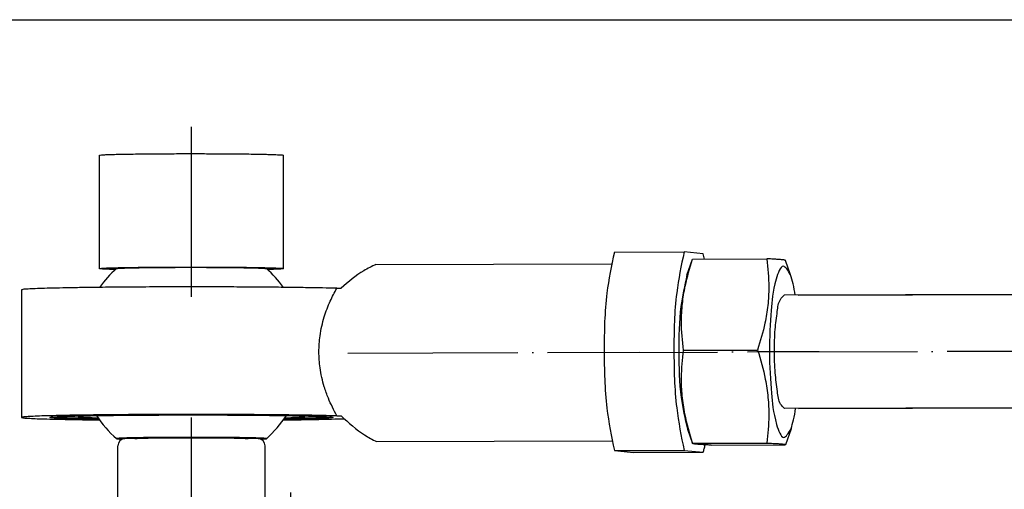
# Model space of a CAD drawing. Header units: millimetres. Extents: x -235 to 1449, y -109 to 485.
# Tile 15 of 39: x 177 to 246, y 326 to 359. Entities that reach past the tile are written whole.
import ezdxf

# ---------------------------------------------------------------- set-up
doc = ezdxf.new("R2010")
doc.units = ezdxf.units.MM
doc.linetypes.add('DOT_CENTER', pattern=[14, 12, -1, 0, -1])
doc.layers.add('1', color=7, linetype='Continuous')
doc.styles.add('CONVERTER_12', font='txt.shx', dxfattribs={"width": 0.9})
doc.dimstyles.new('ME10_DIM_25', dxfattribs={"dimtxt": 2, "dimasz": 2, "dimexe": 1, "dimexo": 1, "dimgap": 1, "dimtad": 1, "dimdsep": 46, "dimtxsty": 'CONVERTER_12', "dimsah": 1, "dimcen": 0.09, "dimclrd": 2, "dimclre": 2, "dimclrt": 2, "dimadec": 0, "dimazin": 0, "dimtfac": 1, "dimtdec": 4, "dimtix": 1, "dimtmove": 0, "dimatfit": 3, "dimfxl": 1, "dimtolj": 1, "dimtzin": 0, "dimarcsym": 0})
doc.dimstyles.new('ME10_DIM_26', dxfattribs={"dimtxt": 2, "dimasz": 2, "dimexe": 1, "dimexo": 1, "dimgap": 1, "dimtad": 1, "dimdsep": 46, "dimtxsty": 'CONVERTER_12', "dimsah": 1, "dimcen": 0.09, "dimclrd": 2, "dimclre": 2, "dimclrt": 2, "dimadec": 0, "dimazin": 0, "dimtfac": 1, "dimtdec": 4, "dimtix": 1, "dimtmove": 0, "dimatfit": 3, "dimfxl": 1, "dimtolj": 1, "dimtzin": 0, "dimarcsym": 0})

# ---------------------------------------------------------------- blocks, each defined once
blk = doc.blocks.new('COUPLING_BAR__52', base_point=(176.731, 328.623))
at = {"color": 7, "linetype": 'Continuous'}
for p, q in [((182.231, 341.594), (182.231, 349.593)), ((195.231, 341.594), (195.231, 349.593)), ((218.587, 342.754), (223.511, 342.77)), ((224.856, 342.636), (223.511, 342.77)), ((223.709, 341.14), (224.107, 342.261)), ((224.114, 342.269), (224.107, 342.261)), ((224.114, 342.269), (229.351, 342.286)), ((231.026, 341.163), (230.662, 342.17)), ((201.759, 341.885), (218.373, 341.936)), ((176.731, 340.094), (176.731, 331.096)), ((198.996, 340.203), (199.303, 340.204)), ((293.799, 339.918), (230.573, 339.724)), ((223.462, 335.835), (228.7, 335.851)), ((293.823, 331.918), (230.597, 331.724)), ((198.996, 331.204), (199.303, 331.205)), ((223.743, 330.265), (224.107, 329.258)), ((231.059, 330.288), (230.662, 329.167)), ((201.798, 329.385), (218.412, 329.436)), ((224.107, 329.258), (224.114, 329.271)), ((224.114, 329.271), (229.351, 329.288)), ((225.417, 329.142), (230.655, 329.159)), ((230.662, 329.167), (230.655, 329.159)), ((218.587, 328.757), (223.511, 328.772)), ((218.587, 328.757), (219.932, 328.623)), ((219.932, 328.623), (224.856, 328.639)), ((223.511, 328.772), (224.856, 328.639))]:
    blk.add_line(p, q, dxfattribs=at)
for centre, radius, start, end in [((188.731, 335.595), 8, 131.39972, 144.23713), ((188.731, 335.595), 8, 35.76285, 48.60028), ((188.722, 335.605), 7.998, 213.20158, 228.6838), ((188.731, 335.595), 8, 311.39972, 326.89182)]:
    blk.add_arc(centre, radius, start, end, dxfattribs=at)
for points, knots in [([(182.231, 349.593), (182.251, 349.599), (182.33, 349.62), (182.511, 349.623), (182.802, 349.642), (183.202, 349.653), (183.704, 349.666), (184.303, 349.676), (185.094, 349.688), (186.073, 349.697), (187.226, 349.704), (188.429, 349.707), (189.647, 349.706), (190.461, 349.702), (190.865, 349.7)], [0, 0, 0, 0, 0.063368, 0.244515, 0.538833, 0.940827, 1.444905, 2.045446, 2.736819, 3.818252, 4.98252, 6.196201, 7.425869, 8.638101, 8.638101, 8.638101, 8.638101]), ([(190.865, 349.7), (191.113, 349.698), (191.593, 349.695), (192.285, 349.688), (192.923, 349.68), (193.498, 349.67), (193.979, 349.66), (194.368, 349.65), (194.666, 349.639), (194.901, 349.63), (195.07, 349.616), (195.175, 349.613), (195.219, 349.597), (195.231, 349.593)], [0, 0, 0, 0, 0.743493, 1.438922, 2.07892, 2.656121, 3.163164, 3.52401, 3.822956, 4.058403, 4.22878, 4.332615, 4.369294, 4.369294, 4.369294, 4.369294]), ([(218.587, 342.754), (218.387, 341.796), (217.91, 339.514), (217.846, 335.813), (217.916, 332.08), (218.387, 329.75), (218.587, 328.757)], [0, 0, 0, 0, 2.931969, 6.97981, 11.06572, 14.099827, 14.099827, 14.099827, 14.099827]), ([(223.511, 342.77), (223.311, 341.811), (222.834, 339.529), (222.77, 335.829), (222.84, 332.096), (223.311, 329.765), (223.511, 328.772)], [0, 0, 0, 0, 2.931969, 6.97981, 11.06572, 14.099827, 14.099827, 14.099827, 14.099827]), ([(223.462, 335.835), (223.395, 336.502), (223.284, 337.595), (223.374, 339.113), (223.605, 340.606), (223.921, 341.639), (224.114, 342.269)], [0, 0, 0, 0, 2.006211, 3.290212, 4.552116, 6.526882, 6.526882, 6.526882, 6.526882]), ([(224.957, 342.272), (224.941, 342.335), (224.909, 342.457), (224.874, 342.578), (224.856, 342.636)], [0, 0, 0, 0, 0.1942972, 0.3782138, 0.3782138, 0.3782138, 0.3782138]), ([(229.351, 342.286), (229.419, 341.619), (229.529, 340.526), (229.44, 339.007), (229.209, 337.515), (228.892, 336.481), (228.7, 335.851)], [0, 0, 0, 0, 2.006211, 3.290212, 4.552116, 6.526882, 6.526882, 6.526882, 6.526882]), ([(230.662, 342.17), (230.658, 342.173), (230.647, 342.185), (230.609, 342.193), (230.548, 342.206), (230.451, 342.218), (230.345, 342.228), (230.233, 342.237), (230.121, 342.245), (229.98, 342.254), (229.806, 342.264), (229.592, 342.275), (229.437, 342.282), (229.351, 342.286)], [0, 0, 0, 0, 0.015083, 0.048902, 0.109789, 0.205163, 0.342244, 0.429896, 0.540727, 0.679982, 0.852906, 1.064747, 1.32075, 1.32075, 1.32075, 1.32075]), ([(182.231, 341.594), (182.251, 341.6), (182.33, 341.622), (182.511, 341.624), (182.802, 341.643), (183.202, 341.654), (183.704, 341.667), (184.303, 341.678), (185.094, 341.689), (186.073, 341.698), (187.226, 341.705), (188.429, 341.708), (189.647, 341.707), (190.461, 341.703), (190.865, 341.701)], [0, 0, 0, 0, 0.063368, 0.244515, 0.538833, 0.940827, 1.444905, 2.045446, 2.736819, 3.818252, 4.98252, 6.196201, 7.425869, 8.638101, 8.638101, 8.638101, 8.638101]), ([(183.366, 341.53), (183.254, 341.533), (183.048, 341.538), (182.768, 341.549), (182.545, 341.557), (182.385, 341.572), (182.284, 341.574), (182.242, 341.59), (182.231, 341.594)], [0, 0, 0, 0, 0.33694, 0.61819, 0.841321, 1.003928, 1.10371, 1.139226, 1.139226, 1.139226, 1.139226]), ([(183.44, 341.596), (183.462, 341.601), (183.537, 341.617), (183.7, 341.621), (183.956, 341.635), (184.304, 341.645), (184.783, 341.656), (185.393, 341.666), (186.133, 341.675), (186.95, 341.682), (187.518, 341.684), (187.812, 341.685)], [0, 0, 0, 0, 0.06617, 0.229872, 0.487989, 0.836937, 1.273066, 1.924246, 2.669843, 3.492301, 4.374059, 4.374059, 4.374059, 4.374059]), ([(187.812, 341.685), (188.193, 341.686), (188.947, 341.687), (190.054, 341.684), (191.1, 341.677), (191.991, 341.668), (192.706, 341.655), (193.233, 341.645), (193.624, 341.627), (193.873, 341.622), (193.988, 341.602), (194.021, 341.596)], [0, 0, 0, 0, 1.143045, 2.26309, 3.321585, 4.27998, 4.936249, 5.466338, 5.861384, 6.112591, 6.211678, 6.211678, 6.211678, 6.211678]), ([(190.865, 341.701), (191.113, 341.7), (191.593, 341.696), (192.285, 341.689), (192.923, 341.681), (193.498, 341.672), (193.979, 341.661), (194.368, 341.651), (194.666, 341.64), (194.901, 341.632), (195.07, 341.617), (195.175, 341.615), (195.219, 341.598), (195.231, 341.594)], [0, 0, 0, 0, 0.743493, 1.438922, 2.07892, 2.656121, 3.163164, 3.52401, 3.822956, 4.058403, 4.22878, 4.332615, 4.369294, 4.369294, 4.369294, 4.369294]), ([(195.231, 341.594), (195.219, 341.59), (195.177, 341.574), (195.076, 341.572), (194.916, 341.557), (194.693, 341.549), (194.413, 341.538), (194.207, 341.533), (194.095, 341.53)], [0, 0, 0, 0, 0.035516, 0.135298, 0.297905, 0.521036, 0.802286, 1.139226, 1.139226, 1.139226, 1.139226]), ([(201.759, 341.885), (201.466, 341.748), (200.56, 341.325), (199.81, 340.656), (199.303, 340.204)], [0, 0, 0, 0, 0.96653, 2.989162, 2.989162, 2.989162, 2.989162]), ([(231.026, 341.163), (230.846, 341.457), (230.429, 342.141), (229.774, 340.213), (229.643, 338.528), (229.47, 335.72), (229.661, 332.914), (229.802, 331.23), (230.469, 329.306), (230.882, 329.992), (231.059, 330.288)], [0, 0, 0, 0, 0.787925, 1.828962, 4.052906, 6.982551, 9.912196, 12.136141, 13.177177, 13.965103, 13.965103, 13.965103, 13.965103]), ([(223.709, 341.14), (223.546, 340.399), (223.154, 338.61), (223.118, 335.701), (223.172, 332.792), (223.575, 331.005), (223.743, 330.265)], [0, 0, 0, 0, 2.270711, 5.482662, 8.694612, 10.965323, 10.965323, 10.965323, 10.965323]), ([(231.359, 339.726), (231.315, 339.996), (231.235, 340.483), (231.09, 340.953), (231.026, 341.163)], [0, 0, 0, 0, 0.820153, 1.475923, 1.475923, 1.475923, 1.475923]), ([(198.996, 340.203), (198.66, 340.212), (197.926, 340.231), (196.741, 340.251), (195.397, 340.269), (193.914, 340.284), (192.317, 340.295), (190.522, 340.302), (188.575, 340.305), (186.533, 340.301), (184.564, 340.292), (182.712, 340.277), (181.162, 340.258), (179.925, 340.237), (178.996, 340.218), (178.22, 340.195), (177.604, 340.177), (177.158, 340.145), (176.881, 340.14), (176.762, 340.104), (176.731, 340.094)], [0, 0, 0, 0, 1.009901, 2.202146, 3.554324, 5.044017, 6.648796, 8.346232, 10.430983, 12.488114, 14.472587, 16.339362, 18.043405, 19.121075, 20.052659, 20.83103, 21.449081, 21.899753, 22.176172, 22.273085, 22.273085, 22.273085, 22.273085]), ([(198.996, 331.204), (198.784, 331.612), (198.44, 332.276), (198.042, 333.415), (197.793, 334.517), (197.707, 335.729), (197.792, 336.941), (198.065, 338.142), (198.484, 339.262), (198.835, 339.906), (198.996, 340.203)], [0, 0, 0, 0, 1.375515, 2.240559, 3.612921, 4.751159, 5.873334, 7.246792, 8.433111, 9.445871, 9.445871, 9.445871, 9.445871]), ([(229.89, 335.793), (229.896, 336.299), (229.905, 337.235), (230.08, 338.423), (230.169, 339.325), (230.477, 339.629), (230.573, 339.724)], [0, 0, 0, 0, 1.509878, 2.792503, 3.670379, 4.067596, 4.067596, 4.067596, 4.067596]), ([(224.114, 329.271), (223.911, 329.952), (223.582, 331.051), (223.362, 332.613), (223.29, 334.123), (223.398, 335.193), (223.462, 335.835)], [0, 0, 0, 0, 2.128297, 3.434133, 4.720795, 6.654203, 6.654203, 6.654203, 6.654203]), ([(228.7, 335.851), (228.903, 335.17), (229.231, 334.071), (229.452, 332.51), (229.524, 330.999), (229.416, 329.93), (229.351, 329.288)], [0, 0, 0, 0, 2.128297, 3.434133, 4.720795, 6.654203, 6.654203, 6.654203, 6.654203]), ([(230.597, 331.724), (230.499, 331.823), (230.181, 332.141), (230.089, 333.076), (229.907, 334.305), (229.896, 335.272), (229.89, 335.793)], [0, 0, 0, 0, 0.411176, 1.325196, 2.655423, 4.208566, 4.208566, 4.208566, 4.208566]), ([(231.059, 330.288), (231.122, 330.497), (231.264, 330.969), (231.341, 331.456), (231.384, 331.726)], [0, 0, 0, 0, 0.655456, 1.475922, 1.475922, 1.475922, 1.475922]), ([(198.996, 331.204), (198.66, 331.213), (197.926, 331.232), (196.741, 331.252), (195.397, 331.271), (193.914, 331.285), (192.317, 331.296), (190.522, 331.304), (188.575, 331.306), (186.533, 331.303), (184.564, 331.293), (182.712, 331.278), (181.162, 331.259), (179.925, 331.239), (178.996, 331.219), (178.22, 331.197), (177.604, 331.178), (177.158, 331.146), (176.881, 331.142), (176.762, 331.105), (176.731, 331.096)], [0, 0, 0, 0, 1.009901, 2.202146, 3.554324, 5.044017, 6.648796, 8.346232, 10.430983, 12.488114, 14.472587, 16.339362, 18.043405, 19.121075, 20.052659, 20.83103, 21.449081, 21.899753, 22.176172, 22.273085, 22.273085, 22.273085, 22.273085]), ([(176.731, 331.096), (176.761, 331.086), (176.879, 331.05), (177.154, 331.045), (177.594, 331.014), (178.201, 330.995), (178.963, 330.973), (179.874, 330.954), (180.925, 330.936), (181.7, 330.926), (182.153, 330.921), (182.21, 330.92), (182.239, 330.92)], [0, 0, 0, 0, 0.096139, 0.369753, 0.814878, 1.423926, 2.189127, 3.102658, 4.156679, 5.343339, 5.42903, 5.515106, 5.515106, 5.515106, 5.515106]), ([(178.731, 331.096), (178.764, 331.105), (178.895, 331.14), (179.195, 331.144), (179.677, 331.174), (180.338, 331.191), (181.165, 331.211), (182.15, 331.228), (183.446, 331.245), (185.042, 331.259), (186.909, 331.268), (188.839, 331.271), (190.773, 331.268), (192.481, 331.258), (193.92, 331.246), (195.063, 331.232), (196.073, 331.215), (196.936, 331.197), (197.639, 331.175), (198.169, 331.157), (198.463, 331.135), (198.579, 331.126)], [0, 0, 0, 0, 0.104984, 0.405227, 0.892271, 1.556291, 2.387309, 3.375306, 4.510246, 6.276755, 8.163511, 10.112616, 12.066168, 13.966266, 15.234725, 16.38267, 17.396973, 18.26451, 18.972172, 19.506882, 19.85568, 19.85568, 19.85568, 19.85568]), ([(182.208, 330.963), (181.914, 330.968), (181.366, 330.977), (180.604, 330.993), (179.966, 331.012), (179.456, 331.027), (179.087, 331.054), (178.856, 331.057), (178.756, 331.088), (178.731, 331.096)], [0, 0, 0, 0, 0.880465, 1.644824, 2.286072, 2.797218, 3.171314, 3.401568, 3.482537, 3.482537, 3.482537, 3.482537]), ([(182.172, 331.014), (181.433, 331.022), (180.319, 331.035), (179.207, 331.099), (178.834, 331.121)], [0, 0, 0, 0, 2.217856, 3.340601, 3.340601, 3.340601, 3.340601]), ([(182.37, 331.23), (182.208, 331.227), (181.911, 331.219), (181.507, 331.206), (181.186, 331.195), (180.954, 331.176), (180.808, 331.173), (180.747, 331.151), (180.731, 331.146)], [0, 0, 0, 0, 0.485717, 0.891455, 1.213565, 1.448432, 1.592563, 1.643537, 1.643537, 1.643537, 1.643537]), ([(180.731, 331.146), (180.744, 331.141), (180.797, 331.121), (180.921, 331.118), (181.12, 331.1), (181.395, 331.09), (181.742, 331.077), (181.997, 331.07), (182.136, 331.067)], [0, 0, 0, 0, 0.043932, 0.167384, 0.368559, 0.644598, 0.99252, 1.40931, 1.40931, 1.40931, 1.40931]), ([(196.609, 331.17), (196.423, 331.182), (195.918, 331.213), (195.412, 331.224), (195.091, 331.23)], [0, 0, 0, 0, 0.557929, 1.519298, 1.519298, 1.519298, 1.519298]), ([(195.222, 330.92), (196.054, 330.929), (197.491, 330.946), (198.929, 330.987), (199.534, 331.005)], [0, 0, 0, 0, 2.49519, 4.313252, 4.313252, 4.313252, 4.313252]), ([(198.731, 331.096), (198.705, 331.088), (198.605, 331.057), (198.374, 331.054), (198.005, 331.027), (197.495, 331.012), (196.857, 330.993), (196.095, 330.977), (195.547, 330.968), (195.253, 330.963)], [0, 0, 0, 0, 0.08097, 0.311223, 0.685319, 1.196465, 1.837713, 2.602072, 3.482537, 3.482537, 3.482537, 3.482537]), ([(198.628, 331.121), (198.254, 331.099), (197.142, 331.035), (196.028, 331.022), (195.289, 331.014)], [0, 0, 0, 0, 1.122781, 3.340544, 3.340544, 3.340544, 3.340544]), ([(195.326, 331.067), (195.464, 331.07), (195.719, 331.077), (196.066, 331.09), (196.341, 331.1), (196.54, 331.118), (196.664, 331.121), (196.717, 331.141), (196.731, 331.146)], [0, 0, 0, 0, 0.41679, 0.764712, 1.040751, 1.241926, 1.365378, 1.40931, 1.40931, 1.40931, 1.40931]), ([(196.731, 331.146), (196.726, 331.149), (196.71, 331.159), (196.667, 331.162), (196.631, 331.167), (196.609, 331.17)], [0, 0, 0, 0, 0.0157865, 0.0571324, 0.125062, 0.125062, 0.125062, 0.125062]), ([(198.579, 331.126), (198.606, 331.122), (198.651, 331.116), (198.705, 331.113), (198.725, 331.099), (198.731, 331.096)], [0, 0, 0, 0, 0.084912, 0.1365943, 0.1563274, 0.1563274, 0.1563274, 0.1563274]), ([(199.303, 331.205), (199.83, 330.721), (200.596, 330.018), (201.512, 329.535), (201.798, 329.385)], [0, 0, 0, 0, 2.132288, 3.098033, 3.098033, 3.098033, 3.098033]), ([(194.021, 329.594), (194.02, 329.595), (194.019, 329.597), (194.015, 329.605), (193.996, 329.603), (193.969, 329.61), (193.925, 329.613), (193.87, 329.618), (193.812, 329.622), (193.753, 329.625), (193.688, 329.628), (193.609, 329.632), (193.514, 329.635), (193.402, 329.639), (193.27, 329.643), (193.153, 329.647), (193.05, 329.649), (192.962, 329.651), (192.854, 329.654), (192.726, 329.657), (192.578, 329.659), (192.407, 329.662), (192.215, 329.665), (192, 329.669), (191.762, 329.672), (191.5, 329.675), (191.16, 329.678), (190.745, 329.681), (190.259, 329.685), (189.758, 329.687), (189.247, 329.688), (188.794, 329.688), (188.409, 329.688), (188.099, 329.688), (187.807, 329.687), (187.535, 329.686), (187.284, 329.685), (187.053, 329.684), (186.845, 329.682), (186.659, 329.681), (186.498, 329.68), (186.361, 329.679), (186.182, 329.677), (185.962, 329.675), (185.699, 329.672), (185.461, 329.669), (185.246, 329.665), (185.054, 329.662), (184.884, 329.659), (184.735, 329.657), (184.607, 329.654), (184.5, 329.651), (184.411, 329.649), (184.302, 329.647), (184.17, 329.643), (184.016, 329.638), (183.879, 329.633), (183.76, 329.628), (183.666, 329.623), (183.592, 329.618), (183.536, 329.614), (183.493, 329.61), (183.465, 329.605), (183.451, 329.603), (183.444, 329.599), (183.442, 329.598), (183.441, 329.598)], [0, 0, 0, 0, 0.003513, 0.007026, 0.026003, 0.049663, 0.096655, 0.154004, 0.21782, 0.268996, 0.332964, 0.411333, 0.505715, 0.61772, 0.74896, 0.901046, 0.97016, 1.05813, 1.165607, 1.293239, 1.441675, 1.611565, 1.803559, 2.018306, 2.256455, 2.518658, 2.805564, 3.275549, 3.763201, 4.264895, 4.777008, 5.295914, 5.623859, 5.934092, 6.225749, 6.497963, 6.749868, 6.980596, 7.189282, 7.375059, 7.537059, 7.674417, 7.786265, 8.073171, 8.335374, 8.573523, 8.78827, 8.980264, 9.150154, 9.298591, 9.426222, 9.533699, 9.62167, 9.690783, 9.862629, 10.017261, 10.154291, 10.273335, 10.374008, 10.437825, 10.495173, 10.542166, 10.565355, 10.581008, 10.584521, 10.588034, 10.588034, 10.588034, 10.588034]), ([(183.441, 329.598), (183.449, 329.594), (183.473, 329.582), (183.501, 329.581), (183.519, 329.58)], [0, 0, 0, 0, 0.02498206, 0.08076032, 0.08076032, 0.08076032, 0.08076032]), ([(183.519, 329.58), (183.564, 329.576), (183.675, 329.568), (183.785, 329.563), (183.85, 329.56)], [0, 0, 0, 0, 0.1353347, 0.3314815, 0.3314815, 0.3314815, 0.3314815]), ([(184.731, 329.596), (184.74, 329.599), (184.775, 329.61), (184.857, 329.612), (184.988, 329.622), (185.171, 329.628), (185.403, 329.635), (185.703, 329.642), (186.072, 329.648), (186.509, 329.654), (186.988, 329.659), (187.501, 329.663), (187.855, 329.664), (188.036, 329.665)], [0, 0, 0, 0, 0.028532, 0.109876, 0.243042, 0.426506, 0.65868, 0.937962, 1.327673, 1.766574, 2.247594, 2.763658, 3.307694, 3.307694, 3.307694, 3.307694]), ([(188.036, 329.665), (188.269, 329.665), (188.733, 329.666), (189.42, 329.665), (190.083, 329.662), (190.708, 329.657), (191.231, 329.651), (191.65, 329.644), (191.964, 329.637), (192.226, 329.63), (192.435, 329.624), (192.586, 329.613), (192.68, 329.611), (192.72, 329.599), (192.731, 329.596)], [0, 0, 0, 0, 0.699797, 1.391697, 2.06028, 2.690126, 3.265816, 3.63019, 3.945285, 4.208648, 4.417835, 4.570418, 4.664029, 4.69684, 4.69684, 4.69684, 4.69684]), ([(193.611, 329.56), (193.667, 329.563), (193.766, 329.567), (193.891, 329.576), (193.972, 329.58), (194.01, 329.591), (194.021, 329.594)], [0, 0, 0, 0, 0.1697129, 0.2959468, 0.3771806, 0.4122802, 0.4122802, 0.4122802, 0.4122802]), ([(225.417, 329.142), (225.33, 329.146), (225.171, 329.154), (224.952, 329.165), (224.773, 329.175), (224.629, 329.184), (224.513, 329.193), (224.407, 329.201), (224.312, 329.211), (224.228, 329.222), (224.17, 329.231), (224.135, 329.241), (224.114, 329.248), (224.108, 329.256), (224.107, 329.258)], [0, 0, 0, 0, 0.261925, 0.478866, 0.656171, 0.799193, 0.91328, 1.003783, 1.118426, 1.201249, 1.257505, 1.2925, 1.311692, 1.320977, 1.320977, 1.320977, 1.320977]), ([(224.856, 328.639), (224.882, 328.722), (224.936, 328.895), (224.98, 329.071), (225.003, 329.162)], [0, 0, 0, 0, 0.2605413, 0.5438925, 0.5438925, 0.5438925, 0.5438925]), ([(229.351, 329.288), (229.43, 329.284), (229.576, 329.277), (229.778, 329.267), (229.948, 329.258), (230.088, 329.249), (230.204, 329.241), (230.298, 329.234), (230.361, 329.228), (230.407, 329.224), (230.446, 329.22), (230.497, 329.214), (230.55, 329.206), (230.599, 329.199), (230.633, 329.188), (230.659, 329.181), (230.661, 329.17), (230.662, 329.167)], [0, 0, 0, 0, 0.237049, 0.438027, 0.60659, 0.746394, 0.861096, 0.954353, 1.029819, 1.051281, 1.093365, 1.147291, 1.204302, 1.255697, 1.293406, 1.314936, 1.325574, 1.325574, 1.325574, 1.325574])]:
    blk.add_open_spline(points, degree=3, knots=knots, dxfattribs=at)
at = {"layer": '1', "color": 2, "linetype": 'DOT_CENTER'}
for p, q in [((188.731, 339.594), (188.731, 351.593)), ((199.778, 335.629), (305.923, 335.956)), ((199.778, 335.629), (220.393, 335.692)), ((233.043, 335.732), (228.642, 335.718))]:
    blk.add_line(p, q, dxfattribs=at)
blk = doc.blocks.new('BLOCK__53', base_point=(158.731, 312.594))
at = {"color": 7, "linetype": 'Continuous'}
for p, q in [((166.831, 329.594), (166.031, 329.594)), ((175.431, 329.594), (174.631, 329.594)), ((184.731, 329.596), (184.031, 329.594)), ((193.431, 329.594), (192.731, 329.596)), ((165.531, 325.294), (165.531, 329.094)), ((175.931, 325.294), (175.931, 329.094)), ((183.531, 325.294), (183.531, 329.094)), ((193.931, 325.294), (193.931, 329.094)), ((158.731, 323.794), (158.731, 324.794)), ((161.455, 325.294), (159.23, 325.294)), ((161.455, 325.294), (165.531, 325.294)), ((175.931, 325.294), (183.531, 325.294)), ((198.006, 325.294), (193.931, 325.294)), ((198.006, 325.294), (200.231, 325.294)), ((200.731, 323.794), (200.731, 324.794)), ((158.731, 316.794), (158.731, 323.794)), ((200.731, 316.794), (200.731, 323.794)), ((162.834, 322.294), (162.027, 320.794)), ((164.627, 322.294), (162.834, 322.294)), ((165.434, 320.794), (164.627, 322.294)), ((194.834, 322.294), (194.027, 320.794)), ((196.627, 322.294), (194.834, 322.294)), ((197.434, 320.794), (196.627, 322.294)), ((162.027, 320.794), (162.834, 319.294)), ((164.627, 319.294), (165.434, 320.794)), ((194.027, 320.794), (194.834, 319.294)), ((196.627, 319.294), (197.434, 320.794)), ((162.834, 319.294), (164.627, 319.294)), ((174.807, 319.22), (173.775, 319.22)), ((184.655, 319.22), (185.687, 319.22)), ((194.834, 319.294), (196.627, 319.294)), ((159.23, 316.294), (165.533, 316.297)), ((165.533, 316.297), (166.033, 316.297)), ((166.831, 316.294), (166.033, 316.297)), ((174.752, 316.294), (174.631, 316.294)), ((184.71, 316.294), (184.831, 316.294)), ((192.631, 316.294), (193.43, 316.297)), ((193.931, 316.294), (193.43, 316.297)), ((200.231, 316.294), (193.931, 316.294))]:
    blk.add_line(p, q, dxfattribs=at)
for centre, radius in [((163.731, 320.794), 3.5), ((195.731, 320.794), 3.5), ((179.731, 317.794), 3.9), ((179.731, 317.794), 3.4)]:
    blk.add_circle(centre, radius, dxfattribs=at)
for centre, radius, start, end in [((166.031, 329.094), 0.5, 90.00422, 180.00358), ((175.431, 329.094), 0.5, 359.99642, 89.99578), ((184.031, 329.094), 0.5, 90.00422, 180.00358), ((193.431, 329.094), 0.5, 359.99642, 89.99578), ((159.231, 324.794), 0.5, 90.00872, 179.99128), ((163.731, 320.794), 4, 49.89391, 130.10609), ((195.731, 320.794), 4, 49.89391, 130.10609), ((200.231, 324.794), 0.5, 0.00872, 89.99128), ((163.677, 320.794), 3.966, 129.51611, 230.48389), ((163.731, 320.794), 4, 130.10609, 229.89391), ((163.784, 320.794), 3.966, 309.51611, 50.48389), ((163.731, 320.794), 4, 310.10609, 49.89391), ((195.677, 320.794), 3.966, 129.51611, 230.48389), ((195.731, 320.794), 4, 130.10609, 229.89391), ((195.731, 320.794), 4, 310.10609, 49.89391), ((195.784, 320.794), 3.966, 309.51611, 50.48389), ((179.731, 317.794), 5.109, 166.26961, 190.3495), ((179.731, 317.794), 5.109, 349.6505, 13.73039), ((163.731, 320.794), 4, 229.89391, 310.10609), ((195.731, 320.794), 4, 229.89391, 310.10609), ((159.23, 316.794), 0.5, 180, 270), ((179.731, 317.794), 5.2, 196.76587, 343.23413), ((200.231, 316.794), 0.5, 270, 0)]:
    blk.add_arc(centre, radius, start, end, dxfattribs=at)
for points, knots in [([(174.631, 329.594), (174.63, 329.593), (174.628, 329.59), (174.62, 329.589), (174.606, 329.586), (174.584, 329.583), (174.553, 329.58), (174.511, 329.577), (174.466, 329.574), (174.419, 329.572), (174.371, 329.569), (174.314, 329.567), (174.245, 329.564), (174.164, 329.562), (174.07, 329.559), (173.988, 329.556), (173.917, 329.555), (173.859, 329.553), (173.789, 329.552), (173.706, 329.55), (173.611, 329.548), (173.503, 329.546), (173.381, 329.544), (173.246, 329.542), (173.096, 329.54), (172.932, 329.538), (172.753, 329.536), (172.513, 329.533), (172.214, 329.531), (171.855, 329.529), (171.487, 329.527), (171.111, 329.526), (170.829, 329.526), (170.639, 329.526), (170.537, 329.526), (170.42, 329.526), (170.29, 329.526), (170.147, 329.527), (169.992, 329.527), (169.828, 329.528), (169.655, 329.528), (169.474, 329.529), (169.286, 329.531), (169.093, 329.532), (168.898, 329.534), (168.708, 329.536), (168.529, 329.538), (168.365, 329.54), (168.215, 329.542), (168.08, 329.544), (167.958, 329.546), (167.85, 329.548), (167.755, 329.55), (167.672, 329.552), (167.602, 329.553), (167.544, 329.555), (167.473, 329.556), (167.391, 329.559), (167.297, 329.562), (167.216, 329.564), (167.147, 329.567), (167.09, 329.569), (167.042, 329.572), (167, 329.574), (166.96, 329.576), (166.921, 329.579), (166.886, 329.582), (166.859, 329.586), (166.84, 329.587), (166.833, 329.592), (166.831, 329.594)], [0, 0, 0, 0, 0.002841, 0.009979, 0.023393, 0.044753, 0.07568, 0.117778, 0.172644, 0.210925, 0.25818, 0.315465, 0.383836, 0.464351, 0.558068, 0.666043, 0.712356, 0.770294, 0.840223, 0.922509, 1.017518, 1.125615, 1.247168, 1.382541, 1.532101, 1.696214, 1.875247, 2.069565, 2.415494, 2.774438, 3.143739, 3.52074, 3.902784, 3.989095, 4.091459, 4.208684, 4.339581, 4.482958, 4.637623, 4.802388, 4.976059, 5.157447, 5.345361, 5.53861, 5.736004, 5.930323, 6.109355, 6.273469, 6.423029, 6.558402, 6.679954, 6.788051, 6.88306, 6.965346, 7.035276, 7.093214, 7.139527, 7.247502, 7.341218, 7.421733, 7.490105, 7.54739, 7.594644, 7.632925, 7.674894, 7.714752, 7.750071, 7.778436, 7.797491, 7.805361, 7.805361, 7.805361, 7.805361]), ([(166.307, 323.853), (166.181, 323.954), (165.929, 324.156), (165.519, 324.393), (165.063, 324.593), (164.617, 324.724), (164.159, 324.8), (163.732, 324.825), (163.305, 324.8), (162.866, 324.728), (162.419, 324.601), (161.977, 324.41), (161.548, 324.167), (161.294, 323.965), (161.154, 323.853)], [0, 0, 0, 0, 0.484623, 0.967449, 1.414926, 1.9759, 2.356514, 2.806373, 3.255911, 3.636271, 4.14053, 4.644899, 5.077482, 5.615695, 5.615695, 5.615695, 5.615695]), ([(165.531, 325.294), (165.553, 325.268), (165.597, 325.217), (165.705, 325.092), (165.849, 324.922), (166.182, 324.526), (166.621, 323.982), (167.152, 323.264), (167.585, 322.586), (167.908, 321.928), (168.094, 321.317), (168.144, 320.744), (168.073, 320.19), (167.887, 319.61), (167.562, 318.961), (167.119, 318.278), (166.582, 317.554), (166.195, 317.083), (165.985, 316.827)], [0, 0, 0, 0, 0.102168, 0.204336, 0.493859, 0.770998, 1.757116, 2.589291, 3.450206, 4.166091, 4.782858, 5.352996, 5.877832, 6.447549, 7.17371, 8.049095, 8.88635, 9.877691, 9.877691, 9.877691, 9.877691]), ([(174.731, 323.829), (174.815, 323.939), (174.991, 324.167), (175.274, 324.518), (175.53, 324.825), (175.75, 325.084), (175.866, 325.22), (175.928, 325.291), (175.93, 325.293), (175.931, 325.294)], [0, 0, 0, 0, 0.415947, 0.865818, 1.351893, 1.61335, 1.885381, 1.889786, 1.89419, 1.89419, 1.89419, 1.89419]), ([(184.731, 323.829), (184.646, 323.939), (184.47, 324.167), (184.187, 324.518), (183.932, 324.825), (183.712, 325.084), (183.595, 325.22), (183.533, 325.291), (183.532, 325.293), (183.531, 325.294)], [0, 0, 0, 0, 0.415947, 0.865818, 1.351893, 1.61335, 1.885381, 1.889786, 1.89419, 1.89419, 1.89419, 1.89419]), ([(193.931, 325.294), (193.908, 325.268), (193.864, 325.217), (193.756, 325.092), (193.612, 324.922), (193.279, 324.526), (192.84, 323.982), (192.309, 323.264), (191.876, 322.586), (191.553, 321.928), (191.367, 321.317), (191.317, 320.744), (191.388, 320.19), (191.575, 319.61), (191.899, 318.961), (192.342, 318.278), (192.879, 317.554), (193.266, 317.083), (193.476, 316.827)], [0, 0, 0, 0, 0.102168, 0.204336, 0.493859, 0.770998, 1.757116, 2.589291, 3.450206, 4.166091, 4.782858, 5.352996, 5.877832, 6.447549, 7.17371, 8.049095, 8.88635, 9.877691, 9.877691, 9.877691, 9.877691]), ([(193.154, 323.853), (193.266, 323.944), (193.517, 324.146), (193.926, 324.386), (194.398, 324.593), (194.867, 324.73), (195.326, 324.803), (195.753, 324.824), (196.156, 324.8), (196.576, 324.731), (197.023, 324.607), (197.483, 324.413), (197.928, 324.157), (198.181, 323.955), (198.307, 323.853)], [0, 0, 0, 0, 0.431302, 0.967428, 1.414905, 1.975878, 2.429181, 2.80635, 3.255889, 3.636249, 4.081645, 4.64485, 5.129352, 5.615667, 5.615667, 5.615667, 5.615667]), ([(173.775, 319.22), (173.719, 319.333), (173.613, 319.548), (173.482, 319.892), (173.386, 320.241), (173.325, 320.673), (173.344, 321.184), (173.491, 321.753), (173.739, 322.324), (174.04, 322.847), (174.379, 323.356), (174.609, 323.665), (174.731, 323.829)], [0, 0, 0, 0, 0.375662, 0.721458, 1.100725, 1.460449, 2.024961, 2.624204, 3.210006, 3.889885, 4.431803, 5.043834, 5.043834, 5.043834, 5.043834]), ([(185.687, 319.22), (185.742, 319.333), (185.849, 319.548), (185.979, 319.892), (186.075, 320.241), (186.136, 320.673), (186.117, 321.184), (185.971, 321.753), (185.722, 322.324), (185.421, 322.847), (185.082, 323.356), (184.852, 323.665), (184.731, 323.829)], [0, 0, 0, 0, 0.375662, 0.721458, 1.100725, 1.460449, 2.024961, 2.624204, 3.210006, 3.889885, 4.431803, 5.043834, 5.043834, 5.043834, 5.043834]), ([(179.731, 322.925), (179.494, 322.915), (178.94, 322.892), (178.168, 322.701), (177.368, 322.369), (176.697, 321.951), (176.042, 321.38), (175.537, 320.77), (175.091, 320.029), (174.91, 319.513), (174.807, 319.22)], [0, 0, 0, 0, 0.710205, 1.660054, 2.364498, 3.305102, 4.015518, 4.963658, 5.668408, 6.598266, 6.598266, 6.598266, 6.598266]), ([(179.731, 322.925), (180.008, 322.912), (180.562, 322.885), (181.368, 322.676), (182.129, 322.35), (182.86, 321.883), (183.475, 321.322), (184.011, 320.643), (184.403, 319.959), (184.579, 319.443), (184.655, 319.22)], [0, 0, 0, 0, 0.830136, 1.660168, 2.482221, 3.305324, 4.252942, 4.963876, 5.89405, 6.598479, 6.598479, 6.598479, 6.598479]), ([(172.147, 319.207), (172.032, 319.202), (171.796, 319.192), (171.444, 319.14), (171.087, 319.077), (170.85, 319.03), (170.731, 319.007)], [0, 0, 0, 0, 0.342944, 0.709074, 1.066245, 1.431852, 1.431852, 1.431852, 1.431852]), ([(172.147, 319.207), (172.429, 319.208), (172.972, 319.211), (173.515, 319.217), (173.775, 319.22)], [0, 0, 0, 0, 0.848537, 1.628092, 1.628092, 1.628092, 1.628092]), ([(174.817, 319.207), (174.815, 319.197), (174.81, 319.177), (174.8, 319.136), (174.785, 319.079), (174.774, 319.033), (174.767, 319.007)], [0, 0, 0, 0, 0.0289034, 0.0624797, 0.1257744, 0.2060368, 0.2060368, 0.2060368, 0.2060368]), ([(174.807, 319.22), (174.807, 319.22), (174.808, 319.218), (174.811, 319.215), (174.813, 319.211), (174.816, 319.208), (174.817, 319.207)], [0, 0, 0, 0, 0.00286628, 0.00573256, 0.01146697, 0.01720259, 0.01720259, 0.01720259, 0.01720259]), ([(184.655, 319.22), (184.654, 319.22), (184.653, 319.218), (184.65, 319.214), (184.647, 319.211), (184.645, 319.207), (184.644, 319.207)], [0, 0, 0, 0, 0.00286628, 0.00573256, 0.0136179, 0.01720259, 0.01720259, 0.01720259, 0.01720259]), ([(184.644, 319.207), (184.646, 319.197), (184.651, 319.177), (184.661, 319.136), (184.676, 319.079), (184.687, 319.033), (184.694, 319.007)], [0, 0, 0, 0, 0.0289034, 0.0624797, 0.1257744, 0.2060368, 0.2060368, 0.2060368, 0.2060368]), ([(187.315, 319.207), (187.032, 319.208), (186.489, 319.211), (185.946, 319.217), (185.687, 319.22)], [0, 0, 0, 0, 0.848537, 1.628092, 1.628092, 1.628092, 1.628092]), ([(187.315, 319.207), (187.429, 319.202), (187.665, 319.192), (188.017, 319.14), (188.375, 319.077), (188.611, 319.03), (188.731, 319.007)], [0, 0, 0, 0, 0.342944, 0.709074, 1.066245, 1.431852, 1.431852, 1.431852, 1.431852]), ([(161.154, 317.734), (161.294, 317.623), (161.547, 317.422), (161.958, 317.188), (162.397, 316.995), (162.866, 316.858), (163.325, 316.785), (163.743, 316.765), (164.147, 316.786), (164.607, 316.861), (165.063, 316.995), (165.519, 317.195), (165.929, 317.431), (166.181, 317.633), (166.307, 317.734)], [0, 0, 0, 0, 0.536313, 0.967687, 1.413969, 1.973094, 2.427834, 2.806001, 3.225593, 3.640696, 4.200523, 4.647283, 5.13058, 5.61568, 5.61568, 5.61568, 5.61568]), ([(198.307, 317.734), (198.181, 317.633), (197.929, 317.431), (197.519, 317.195), (197.064, 316.995), (196.609, 316.861), (196.15, 316.787), (195.732, 316.764), (195.314, 316.786), (194.873, 316.858), (194.416, 316.988), (193.959, 317.185), (193.532, 317.431), (193.28, 317.633), (193.154, 317.734)], [0, 0, 0, 0, 0.484754, 0.967707, 1.413989, 1.973114, 2.387333, 2.806031, 3.225623, 3.640726, 4.143965, 4.64734, 5.130637, 5.615738, 5.615738, 5.615738, 5.615738]), ([(165.985, 316.827), (165.95, 316.783), (165.888, 316.701), (165.831, 316.571), (165.817, 316.46), (165.844, 316.383), (165.882, 316.343), (165.925, 316.316), (165.967, 316.304), (166.006, 316.297), (166.024, 316.297), (166.033, 316.297)], [0, 0, 0, 0, 0.1689421, 0.3089645, 0.4212753, 0.4942878, 0.5454492, 0.58424, 0.6467174, 0.6756556, 0.7014438, 0.7014438, 0.7014438, 0.7014438]), ([(174.631, 316.294), (174.63, 316.295), (174.628, 316.297), (174.62, 316.299), (174.606, 316.302), (174.584, 316.304), (174.553, 316.308), (174.511, 316.311), (174.466, 316.314), (174.419, 316.316), (174.371, 316.318), (174.314, 316.321), (174.245, 316.323), (174.164, 316.326), (174.07, 316.329), (173.957, 316.332), (173.827, 316.335), (173.685, 316.338), (173.541, 316.341), (173.397, 316.344), (173.256, 316.346), (173.119, 316.348), (172.988, 316.349), (172.866, 316.351), (172.754, 316.352), (172.654, 316.353), (172.527, 316.354), (172.368, 316.356), (172.175, 316.357), (171.987, 316.358), (171.806, 316.359), (171.633, 316.36), (171.469, 316.361), (171.315, 316.361), (171.172, 316.362), (171.041, 316.362), (170.924, 316.362), (170.822, 316.362), (170.685, 316.362), (170.513, 316.362), (170.302, 316.362), (170.103, 316.361), (169.915, 316.36), (169.74, 316.36), (169.578, 316.359), (169.43, 316.358), (169.295, 316.357), (169.174, 316.356), (169.068, 316.355), (168.978, 316.355), (168.858, 316.354), (168.708, 316.352), (168.529, 316.35), (168.365, 316.348), (168.215, 316.346), (168.08, 316.344), (167.958, 316.342), (167.85, 316.34), (167.755, 316.338), (167.672, 316.336), (167.602, 316.335), (167.544, 316.333), (167.469, 316.331), (167.375, 316.329), (167.264, 316.325), (167.165, 316.322), (167.079, 316.318), (167.005, 316.314), (166.944, 316.31), (166.896, 316.307), (166.863, 316.302), (166.841, 316.301), (166.833, 316.295), (166.831, 316.294)], [0, 0, 0, 0, 0.002841, 0.009979, 0.023393, 0.044753, 0.07568, 0.117778, 0.172644, 0.210925, 0.25818, 0.315465, 0.383836, 0.464351, 0.558068, 0.666043, 0.804934, 0.947697, 1.092287, 1.236662, 1.378777, 1.51659, 1.648056, 1.77113, 1.88377, 1.983929, 2.069565, 2.266959, 2.460208, 2.648122, 2.82951, 3.003181, 3.167946, 3.322612, 3.465988, 3.596885, 3.714111, 3.816474, 3.902785, 4.124424, 4.335175, 4.534547, 4.72205, 4.897194, 5.05949, 5.208448, 5.343577, 5.464387, 5.570388, 5.661091, 5.736004, 5.930323, 6.109355, 6.273469, 6.423029, 6.558402, 6.679954, 6.788052, 6.88306, 6.965347, 7.035276, 7.093214, 7.139527, 7.262433, 7.373481, 7.472415, 7.558981, 7.632925, 7.694131, 7.741978, 7.776395, 7.79737, 7.805353, 7.805353, 7.805353, 7.805353]), ([(174.704, 316.876), (174.711, 316.844), (174.722, 316.781), (174.741, 316.689), (174.76, 316.605), (174.777, 316.531), (174.792, 316.47), (174.803, 316.426), (174.81, 316.396), (174.812, 316.382), (174.813, 316.376)], [0, 0, 0, 0, 0.099047, 0.1920763, 0.2800118, 0.3568997, 0.4207545, 0.4698618, 0.4921865, 0.5116759, 0.5116759, 0.5116759, 0.5116759]), ([(174.813, 316.376), (174.808, 316.369), (174.798, 316.356), (174.782, 316.335), (174.767, 316.314), (174.757, 316.301), (174.752, 316.294)], [0, 0, 0, 0, 0.0254643, 0.051371, 0.0771723, 0.1026278, 0.1026278, 0.1026278, 0.1026278]), ([(184.757, 316.876), (184.751, 316.844), (184.739, 316.781), (184.72, 316.689), (184.701, 316.605), (184.684, 316.531), (184.669, 316.47), (184.658, 316.426), (184.651, 316.397), (184.648, 316.383), (184.647, 316.377)], [0, 0, 0, 0, 0.099047, 0.1920763, 0.2800118, 0.3568997, 0.4207545, 0.4698618, 0.4919307, 0.5106304, 0.5106304, 0.5106304, 0.5106304]), ([(184.647, 316.377), (184.652, 316.37), (184.663, 316.356), (184.679, 316.335), (184.694, 316.314), (184.704, 316.301), (184.71, 316.294)], [0, 0, 0, 0, 0.02685, 0.0529546, 0.0787559, 0.1042114, 0.1042114, 0.1042114, 0.1042114]), ([(184.831, 316.294), (184.831, 316.295), (184.833, 316.297), (184.841, 316.299), (184.855, 316.302), (184.877, 316.304), (184.908, 316.308), (184.95, 316.311), (185.007, 316.314), (185.079, 316.318), (185.165, 316.322), (185.264, 316.325), (185.375, 316.329), (185.507, 316.332), (185.659, 316.336), (185.834, 316.34), (186.023, 316.343), (186.224, 316.346), (186.439, 316.349), (186.664, 316.352), (186.843, 316.353), (186.978, 316.355), (187.068, 316.355), (187.174, 316.356), (187.295, 316.357), (187.43, 316.358), (187.578, 316.359), (187.74, 316.36), (187.915, 316.36), (188.103, 316.361), (188.302, 316.362), (188.513, 316.362), (188.731, 316.362), (188.949, 316.362), (189.159, 316.362), (189.358, 316.361), (189.546, 316.36), (189.721, 316.36), (189.883, 316.359), (190.032, 316.358), (190.167, 316.357), (190.287, 316.356), (190.393, 316.355), (190.484, 316.355), (190.604, 316.354), (190.753, 316.352), (190.932, 316.35), (191.096, 316.348), (191.246, 316.346), (191.381, 316.344), (191.503, 316.342), (191.611, 316.34), (191.706, 316.338), (191.789, 316.336), (191.859, 316.335), (191.917, 316.333), (191.993, 316.331), (192.086, 316.329), (192.197, 316.325), (192.296, 316.322), (192.382, 316.318), (192.456, 316.314), (192.517, 316.31), (192.565, 316.307), (192.598, 316.302), (192.62, 316.301), (192.628, 316.295), (192.631, 316.294)], [0, 0, 0, 0, 0.002841, 0.009979, 0.023393, 0.044753, 0.07568, 0.117778, 0.172644, 0.246588, 0.333154, 0.432088, 0.543136, 0.666042, 0.826545, 1.001614, 1.190511, 1.392495, 1.606826, 1.832763, 2.069565, 2.144478, 2.23518, 2.341182, 2.461992, 2.597121, 2.746078, 2.908374, 3.083519, 3.271022, 3.470394, 3.681144, 3.902784, 4.124424, 4.335174, 4.534546, 4.722049, 4.897194, 5.05949, 5.208447, 5.343576, 5.464386, 5.570388, 5.66109, 5.736003, 5.930322, 6.109355, 6.273468, 6.423028, 6.558401, 6.679953, 6.788051, 6.88306, 6.965346, 7.035275, 7.093213, 7.139526, 7.262432, 7.37348, 7.472414, 7.55898, 7.632924, 7.69413, 7.741977, 7.776395, 7.797369, 7.805353, 7.805353, 7.805353, 7.805353]), ([(193.476, 316.827), (193.511, 316.783), (193.573, 316.701), (193.63, 316.571), (193.643, 316.466), (193.621, 316.389), (193.585, 316.346), (193.536, 316.316), (193.494, 316.304), (193.456, 316.297), (193.438, 316.297), (193.43, 316.297)], [0, 0, 0, 0, 0.1689421, 0.3089645, 0.4212753, 0.4752381, 0.5454314, 0.5842222, 0.6466996, 0.6751602, 0.6995008, 0.6995008, 0.6995008, 0.6995008])]:
    blk.add_open_spline(points, degree=3, knots=knots, dxfattribs=at)
at = {"layer": '1', "color": 2, "linetype": 'DOT_CENTER'}
for p, q in [((170.731, 323.294), (170.731, 331.094)), ((188.731, 323.294), (188.731, 331.094)), ((163.731, 325.794), (163.731, 315.794)), ((195.731, 325.794), (195.731, 315.794)), ((179.731, 322.694), (179.731, 312.894)), ((168.731, 320.794), (158.731, 320.794)), ((200.731, 320.794), (190.731, 320.794)), ((184.631, 317.794), (174.831, 317.794))]:
    blk.add_line(p, q, dxfattribs=at)
blk = doc.blocks.new('COUPLING_BAR_BLOCK__54', base_point=(158.731, 312.594))
for name, p in [('COUPLING_BAR__52', (176.731, 328.623)), ('BLOCK__53', (158.731, 312.594))]:
    blk.add_blockref(name, p)
blk = doc.blocks.new('READING_HEAD__55', base_point=(139.731, 312.594))
blk.add_blockref('COUPLING_BAR_BLOCK__54', (158.731, 312.594))
blk = doc.blocks.new('PB_270__56', base_point=(-72.269, 290.294))
blk.add_blockref('READING_HEAD__55', (139.731, 312.594))
blk = doc.blocks.new('*D135')
at = {"layer": '1', "color": 2, "linetype": 'Continuous'}
for p, q in [((-72.269, 298.558), (-72.269, 360.157)), ((251.731, 298.558), (251.731, 360.157)), ((-72.269, 359.157), (251.731, 359.157))]:
    blk.add_line(p, q, dxfattribs=at)
at = {"layer": '1', "color": 2}
for points in [[(-70.269, 359.42), (-70.269, 358.894), (-72.269, 359.157)], [(249.731, 358.894), (249.731, 359.42), (251.731, 359.157)]]:
    blk.add_solid(points, dxfattribs=at)
at = {"layer": '1', "color": 2, "insert": (83.405, 360.157), "char_height": 2, "attachment_point": 7, "rotation": 0.00014, "line_spacing_factor": 0.60024, "style": 'CONVERTER_12'}
blk.add_mtext('CM+144', dxfattribs=at)
blk = doc.blocks.new('*D136')
at = {"layer": '1', "color": 2, "linetype": 'Continuous'}
for p, q in [((261.178, 347.51), (261.202, 339.818)), ((231.573, 339.727), (262.202, 339.821)), ((261.202, 339.818), (261.226, 331.818)), ((231.597, 331.727), (262.226, 331.821))]:
    blk.add_line(p, q, dxfattribs=at)
at = {"layer": '1', "color": 2}
for points in [[(261.471, 337.819), (260.944, 337.817), (261.202, 339.818)], [(260.957, 333.817), (261.483, 333.819), (261.226, 331.818)]]:
    blk.add_solid(points, dxfattribs=at)
at = {"layer": '1', "color": 2, "insert": (262.18, 346.793), "char_height": 2, "attachment_point": 7, "rotation": 270.17632, "line_spacing_factor": 0.60024, "style": 'CONVERTER_12'}
blk.add_mtext('\\C2; {\\Fgdt;n}\\C2;8', dxfattribs=at)
blk = doc.blocks.new('Inferior1', base_point=(83, 320))
blk.add_blockref('PB_270__56', (-72.269, 290.294))
at = {"layer": '1'}
dim = blk.add_linear_dim(base=(-72.269, 359.157), p1=(251.731, 297.558), p2=(-72.269, 297.558), text='CM+144', dimstyle='ME10_DIM_25', dxfattribs=at)
dim.commit()
dim.dimension.update_dxf_attribs({"geometry": '*D135', "text_midpoint": (88.205, 361.157), "text_rotation": 0.00014})
dim = blk.add_linear_dim(base=(261.202, 339.818), p1=(230.597, 331.724), p2=(230.573, 339.724), angle=270.17632, dimstyle='ME10_DIM_26', override={"dimpost": ' {\\Fgdt;n}<>'}, dxfattribs=at)
dim.commit()
dim.dimension.update_dxf_attribs({"geometry": '*D136', "text_midpoint": (263.186, 344.916), "text_rotation": -89.82368})

msp = doc.modelspace()

# ---------------------------------------------------------------- block references
msp.add_blockref('Inferior1', (83, 320))

doc.saveas('drawing.dxf')
